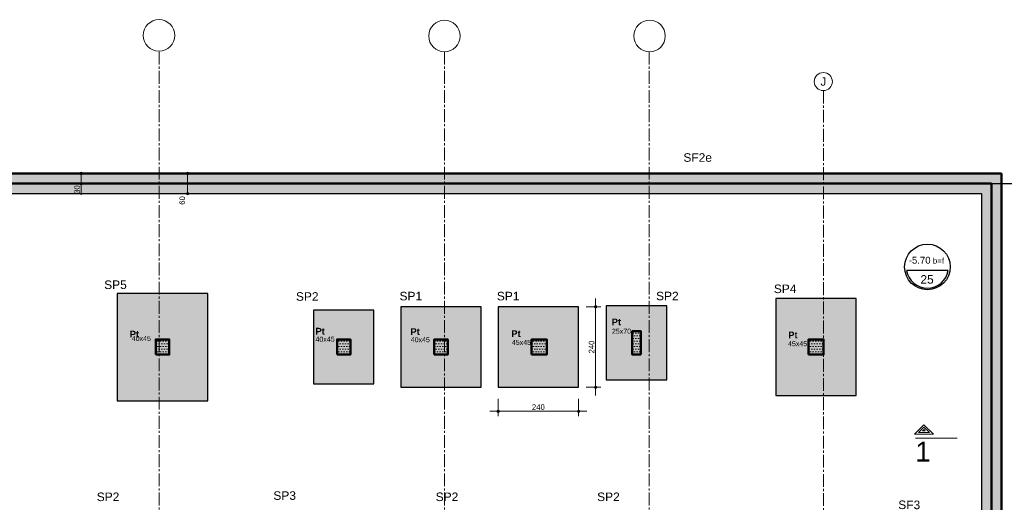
# Model space of a CAD drawing. Header units: millimetres. Extents: x -6159 to 201309, y -25780 to 10326.
# Tile 8 of 128: x -3043 to -109, y -6044 to -4605. Entities that reach past the tile are written whole.
import ezdxf

# ---------------------------------------------------------------- set-up
doc = ezdxf.new("R2010")
doc.units = ezdxf.units.MM
doc.header["$PDMODE"] = 34
doc.header["$PDSIZE"] = 5
doc.linetypes.add('Axes', pattern=[28.575, 19.05, -3.175, 3.175, -3.175])
doc.linetypes.add('Caché', pattern=[9.525, 6.35, -3.175])
doc.layers.get('DEFPOINTS').update_dxf_attribs({"color": 251})
for name, color, linetype, lineweight in [('A-Kube-Axes', 6, 'Axes', 18), ('A-Kube-Cotations', 7, 'Continuous', 9), ('A-Kube-Textes', 3, 'Continuous', 30), ('K_13_C - Trcoupe3', 2, 'Continuous', 20), ('K_6_B2- Semelle ponctuelle (SP)', 3, 'Continuous', 30), ('K_6_B3 - Semelle Filante (SF)', 3, 'Continuous', 30), ('S-Kube-Hachure-Impact', 4, 'Caché', 20), ('S-Kube-Stucture coupée', 1, 'Continuous', 50)]:
    doc.layers.add(name, color=color, linetype=linetype, lineweight=lineweight)
doc.layers.add('S-Kube-Pochage coupé', color=252, linetype='Continuous', transparency=0.5)
doc.layers.add('S-Kube-Pochage vu', color=254, linetype='Continuous', transparency=0.5)
doc.styles.add('Arial', font='arial.ttf')
doc.dimstyles.new('75e', dxfattribs={"dimscale": 7.5, "dimtxt": 2.2, "dimasz": 0.15, "dimexe": 2, "dimexo": 3, "dimgap": 0.5, "dimtad": 1, "dimdec": 1, "dimrnd": 0.5, "dimzin": 12, "dimdsep": 46, "dimtxsty": 'Arial', "dimblk1": 'ROND30', "dimblk2": 'ROND30', "dimsah": 1, "dimcen": 1.5, "dimclrd": 256, "dimclre": 256, "dimclrt": 256, "dimadec": 3, "dimazin": 3, "dimtfac": 1, "dimtdec": 1, "dimtmove": 0, "dimatfit": 0, "dimldrblk": 'ROND30', "dimfxl": 5, "dimfxlon": 1, "dimtolj": 1, "dimtzin": 4, "dimlwd": -1, "dimlwe": -1, "dimarcsym": 0})

# ---------------------------------------------------------------- blocks, each defined once
blk = doc.blocks.new('240014 - AXES S-2  S-1')
at = {"layer": 'A-Kube-Axes', "ltscale": 2}
for points in [[(23465.8, -4701.1), (23465.8, -12920.9)], [(24315.9, -4701.1), (24315.9, -12922.7)], [(24925.9, -4701.1), (24925.9, -12922.7)], [(25445.9, -4817.1), (25445.9, -12922.7)]]:
    blk.add_lwpolyline(points, dxfattribs=at)
at = {"layer": 'A-Kube-Axes', "linetype": 'Continuous'}
for centre, radius in [((23465.5, -4652.4), 46.9), ((24316.1, -4654.2), 46.9), ((24927.3, -4654.2), 46.9), ((25445, -4790.2), 26.9)]:
    blk.add_circle(centre, radius, dxfattribs=at)
at = {"layer": 'A-Kube-Axes', "insert": (25445, -4790), "char_height": 25, "attachment_point": 5, "style": 'Arial'}
blk.add_mtext('J', dxfattribs=at)
blk = doc.blocks.new('ROND30')
blk.add_line((0, 0), (21.6, 0))
for radius in [3.28, 2.67, 2.07, 1.62, 1.02, 0.412]:
    blk.add_circle((0, 0), radius)
blk = doc.blocks.new('*D93')
at = {"layer": 'A-Kube-Cotations', "transparency": 16777216}
for p, q in [((-2859.5, -5064), (-2874.5, -5064)), ((-2859.5, -5062.9), (-2859.5, -5061.7)), ((-2859.5, -5064), (-2859.5, -5094)), ((-2859.5, -5094), (-2874.5, -5094)), ((-2859.5, -5095.1), (-2859.5, -5127.3))]:
    blk.add_line(p, q, dxfattribs=at)
at = {"layer": 'DEFPOINTS', "color": 0, "transparency": 16777216}
for p in [(-2859.5, -5064), (-2859.5, -5094), (-2859.5, -5094)]:
    blk.add_point(p, dxfattribs=at)
at = {"layer": 'A-Kube-Cotations', "transparency": 16777216, "xscale": 1.125, "yscale": 1.125, "zscale": 1.125}
for p, rotation in [((-2859.5, -5064), 270), ((-2859.5, -5094), 90)]:
    blk.add_blockref('ROND30', p, dxfattribs=dict(at, rotation=rotation))
at = {"layer": 'A-Kube-Cotations', "transparency": 16777216, "insert": (-2871.7, -5111.8), "char_height": 16.5, "attachment_point": 5, "rotation": 90, "style": 'Arial'}
blk.add_mtext('\\A1;30', dxfattribs=at)
blk = doc.blocks.new('*D98')
at = {"layer": 'A-Kube-Cotations', "transparency": 16777216}
for p, q in [((-2542.2, -5062.9), (-2542.2, -5061.7)), ((-2542.2, -5064), (-2527.2, -5064)), ((-2542.2, -5064), (-2542.2, -5124)), ((-2542.2, -5124), (-2527.2, -5124)), ((-2542.2, -5125.1), (-2542.2, -5126.2))]:
    blk.add_line(p, q, dxfattribs=at)
at = {"layer": 'DEFPOINTS', "color": 0, "transparency": 16777216}
for p in [(-2545.8, -5064), (-2545.8, -5124), (-2542.2, -5124)]:
    blk.add_point(p, dxfattribs=at)
at = {"layer": 'A-Kube-Cotations', "transparency": 16777216, "xscale": 1.125, "yscale": 1.125, "zscale": 1.125}
for p, rotation in [((-2542.2, -5064), 270), ((-2542.2, -5124), 90)]:
    blk.add_blockref('ROND30', p, dxfattribs=dict(at, rotation=rotation))
at = {"layer": 'A-Kube-Cotations', "transparency": 16777216, "insert": (-2558.2, -5144.3), "char_height": 16.5, "attachment_point": 5, "rotation": 90, "style": 'Arial'}
blk.add_mtext('\\A1;60', dxfattribs=at)
blk = doc.blocks.new('*D110')
at = {"layer": 'A-Kube-Cotations', "transparency": 16777216}
for p, q in [((-1354.6, -5461.3), (-1311.4, -5461.3)), ((-1326.4, -5462.4), (-1326.4, -5700.2)), ((-1354.6, -5701.3), (-1311.4, -5701.3))]:
    blk.add_line(p, q, dxfattribs=at)
at = {"layer": 'DEFPOINTS', "color": 0, "transparency": 16777216}
for p in [(-1377.1, -5461.3), (-1377.1, -5701.3), (-1326.4, -5701.3)]:
    blk.add_point(p, dxfattribs=at)
at = {"layer": 'A-Kube-Cotations', "transparency": 16777216, "xscale": 1.125, "yscale": 1.125, "zscale": 1.125}
for p, rotation in [((-1326.4, -5461.3), 90), ((-1326.4, -5701.3), 270)]:
    blk.add_blockref('ROND30', p, dxfattribs=dict(at, rotation=rotation))
at = {"layer": 'A-Kube-Cotations', "transparency": 16777216, "insert": (-1338.6, -5581.3), "char_height": 16.5, "attachment_point": 5, "rotation": 90, "style": 'Arial'}
blk.add_mtext('\\A1;240', dxfattribs=at)
blk = doc.blocks.new('*D111')
at = {"layer": 'A-Kube-Cotations', "transparency": 16777216}
for p, q in [((-1617.1, -5735.3), (-1617.1, -5787.8)), ((-1377.1, -5735.3), (-1377.1, -5787.8)), ((-1616, -5772.8), (-1378.2, -5772.8))]:
    blk.add_line(p, q, dxfattribs=at)
at = {"layer": 'DEFPOINTS', "color": 0, "transparency": 16777216}
for p in [(-1617.1, -5701.3), (-1377.1, -5701.3), (-1377.1, -5772.8)]:
    blk.add_point(p, dxfattribs=at)
at = {"layer": 'A-Kube-Cotations', "transparency": 16777216, "xscale": 1.125, "yscale": 1.125, "zscale": 1.125, "rotation": 180}
blk.add_blockref('ROND30', (-1617.1, -5772.8), dxfattribs=at)
at = {"layer": 'A-Kube-Cotations', "transparency": 16777216, "xscale": 1.125, "yscale": 1.125, "zscale": 1.125}
blk.add_blockref('ROND30', (-1377.1, -5772.8), dxfattribs=at)
at = {"layer": 'A-Kube-Cotations', "transparency": 16777216, "insert": (-1497.1, -5760.6), "char_height": 16.5, "attachment_point": 5, "style": 'Arial'}
blk.add_mtext('\\A1;240', dxfattribs=at)
blk = doc.blocks.new('*U3')
at = {"layer": 'A-Kube-Textes'}
blk.add_line((36.5, -6.3), (-36.5, -6.3), dxfattribs=at)
blk.add_circle((0, 0), 40, dxfattribs=at)
blk.add_arc((0, 0), 37, 189.8569, 350.1431, dxfattribs=at)
blk = doc.blocks.new('A$C1b4f906e')
h = blk.add_hatch()
h.set_pattern_fill('DOTS', color=256, scale=5)
h.paths.add_polyline_path([(5050, -4017.1), (5050, -3634.4), (4029.5, -3634.4), (4029.5, -3614.4), (5050, -3614.4), (5050, -1059.8), (4550, -1059.8), (4549.5, -3169.9), (4529.5, -3169.9), (4530, -1540.1), (4280, -1539.4), (4280, -1039.8), (4300, -1039.8), (4300, -1302.3), (4530, -1302.3), (4530, -1039.8), (5050, -1039.9), (5050, -30), (530, -30), (530, -399.3), (510, -399.3), (510, -30), (30, -30), (30, -510), (510, -510), (510, -500.3), (530, -500.3), (530, -530), (30, -530), (30, -4017.1), (0, -4017.1), (0, 0), (5080, 0), (5080, -4017.1)])
h.paths.add_polyline_path([(4300, -1322.3), (4530, -1322.3), (4530, -1519.8), (4300, -1519.8)], flags=16)
h = blk.add_hatch()
h.set_pattern_fill('DOTS', color=256, scale=5)
h.paths.add_polyline_path([(2560, -539.8), (2600, -539.8), (2600, -494.8), (2560, -494.8)])
h = blk.add_hatch()
h.set_pattern_fill('DOTS', color=256, scale=5)
h.paths.add_polyline_path([(3100, -539.8), (3140, -539.8), (3140, -494.8), (3100, -494.8)])
h = blk.add_hatch()
h.set_pattern_fill('DOTS', color=256, scale=5)
h.paths.add_polyline_path([(3390, -539.8), (3430, -539.8), (3430, -494.8), (3390, -494.8)])
h = blk.add_hatch()
h.set_pattern_fill('DOTS', color=256, scale=5)
h.paths.add_polyline_path([(3680, -539.8), (3725, -539.8), (3725, -494.8), (3680, -494.8)])
h = blk.add_hatch()
h.set_pattern_fill('DOTS', color=256, scale=5)
h.paths.add_polyline_path([(4005, -539.8), (4005, -469.8), (3980, -469.8), (3980, -539.8)])
h = blk.add_hatch()
h.set_pattern_fill('DOTS', color=256, scale=5)
h.paths.add_polyline_path([(4505, -539.8), (4550, -539.8), (4550, -494.8), (4505, -494.8)])
at = {"ltscale": 3}
for points in [[(5050, -4017.1), (5050, -3634.4), (4029.5, -3634.4), (4029.5, -3614.4), (5050, -3614.4), (5050, -1059.8), (4550, -1059.8), (4549.5, -3169.9), (4529.5, -3169.9), (4530, -1540.1), (4280, -1539.4), (4280, -1039.8), (4300, -1039.8), (4300, -1302.3), (4530, -1302.3), (4530, -1039.8), (5050, -1039.9), (5050, -30), (530, -30)], [(0, -4017.1), (0, 0), (5080, 0), (5080, -4017.1)]]:
    blk.add_lwpolyline(points, dxfattribs=at)
for points in [[(2560, -539.8), (2600, -539.8), (2600, -494.8), (2560, -494.8)], [(3100, -539.8), (3140, -539.8), (3140, -494.8), (3100, -494.8)], [(3390, -539.8), (3430, -539.8), (3430, -494.8), (3390, -494.8)], [(3680, -539.8), (3725, -539.8), (3725, -494.8), (3680, -494.8)], [(4005, -539.8), (4005, -469.8), (3980, -469.8), (3980, -539.8)], [(4505, -539.8), (4550, -539.8), (4550, -494.8), (4505, -494.8)]]:
    blk.add_lwpolyline(points, close=True, dxfattribs=at)

msp = doc.modelspace()

# ---------------------------------------------------------------- hatches: boundary and pattern name
at = {"layer": 'S-Kube-Pochage coupé'}
h = msp.add_hatch(color=256, dxfattribs=at)
h.dxf.hatch_style = 1
h.paths.add_polyline_path([(-117.123, -5063.982), (-4667.123, -5063.982), (-4667.123, -5093.982), (-147.123, -5093.982), (-117.123, -5093.982)])
h = msp.add_hatch(color=256, dxfattribs=at)
h.dxf.hatch_style = 1
h.paths.add_polyline_path([(-117.123, -5093.982), (-147.123, -5093.982), (-147.349, -8678.371), (-1167.349, -8678.371), (-1167.123, -8698.371), (-147.123, -8698.371), (-147.123, -9081.05), (-117.123, -9081.05)])
h = msp.add_hatch(color=256, dxfattribs=at)
h.dxf.hatch_style = 1
h.paths.add_polyline_path([(-1192.117, -5533.782), (-1217.117, -5533.782), (-1217.117, -5603.782), (-1192.117, -5603.782)])
h = msp.add_hatch(color=256, dxfattribs=at)
h.dxf.hatch_style = 1
h.paths.add_polyline_path([(-2597.117, -5558.782), (-2637.117, -5558.782), (-2637.117, -5603.782), (-2597.117, -5603.782)])
h = msp.add_hatch(color=256, dxfattribs=at)
h.dxf.hatch_style = 1
h.paths.add_polyline_path([(-2057.117, -5558.782), (-2097.117, -5558.782), (-2097.117, -5603.782), (-2057.117, -5603.782)])
h = msp.add_hatch(color=256, dxfattribs=at)
h.dxf.hatch_style = 1
h.paths.add_polyline_path([(-1767.117, -5558.782), (-1807.117, -5558.782), (-1807.117, -5603.782), (-1767.117, -5603.782)])
h = msp.add_hatch(color=256, dxfattribs=at)
h.dxf.hatch_style = 1
h.paths.add_polyline_path([(-1472.117, -5558.782), (-1517.117, -5558.782), (-1517.117, -5603.782), (-1472.117, -5603.782)])
h = msp.add_hatch(color=256, dxfattribs=at)
h.dxf.hatch_style = 1
h.paths.add_polyline_path([(-647.117, -5558.782), (-692.117, -5558.782), (-692.117, -5603.782), (-647.117, -5603.782)])
at = {"layer": 'S-Kube-Pochage vu'}
h = msp.add_hatch(color=256, dxfattribs=at)
h.dxf.hatch_style = 1
h.paths.add_polyline_path([(-147.123, -5093.982), (-4477.123, -5093.982), (-4477.123, -5123.982), (-177.123, -5123.982), (-177.123, -8678.371), (-147.123, -8678.371)])
h = msp.add_hatch(color=256, dxfattribs=at)
h.dxf.hatch_style = 1
h.paths.add_polyline_path([(-2482.117, -5421.282), (-2752.117, -5421.282), (-2752.117, -5741.282), (-2482.117, -5741.282)])
h.paths.add_polyline_path([(-2597.117, -5603.782), (-2637.117, -5603.782), (-2637.117, -5558.782), (-2597.117, -5558.782)], flags=16)
h = msp.add_hatch(color=256, dxfattribs=at)
h.dxf.hatch_style = 1
h.paths.add_polyline_path([(-549.617, -5436.282), (-789.617, -5436.282), (-789.617, -5726.282), (-549.617, -5726.282)])
h.paths.add_polyline_path([(-647.117, -5558.782), (-647.117, -5603.782), (-692.117, -5603.782), (-692.117, -5558.782)], flags=16)
h = msp.add_hatch(color=256, dxfattribs=at)
h.dxf.hatch_style = 1
h.paths.add_polyline_path([(-1987.117, -5471.282), (-2167.117, -5471.282), (-2167.117, -5691.282), (-1987.117, -5691.282)])
h.paths.add_polyline_path([(-2097.117, -5603.782), (-2097.117, -5558.782), (-2057.117, -5558.782), (-2057.117, -5603.782)], flags=16)
h = msp.add_hatch(color=256, dxfattribs=at)
h.dxf.hatch_style = 1
h.paths.add_polyline_path([(-1667.117, -5461.282), (-1907.117, -5461.282), (-1907.117, -5701.282), (-1667.117, -5701.282)])
h.paths.add_polyline_path([(-1767.117, -5603.782), (-1807.117, -5603.782), (-1807.117, -5558.782), (-1767.117, -5558.782)], flags=16)
h = msp.add_hatch(color=256, dxfattribs=at)
h.dxf.hatch_style = 1
h.paths.add_polyline_path([(-1377.117, -5461.282), (-1617.117, -5461.282), (-1617.117, -5701.282), (-1377.117, -5701.282)])
h.paths.add_polyline_path([(-1517.117, -5603.782), (-1517.117, -5558.782), (-1472.117, -5558.782), (-1472.117, -5603.782)], flags=16)
h = msp.add_hatch(color=256, dxfattribs=at)
h.dxf.hatch_style = 1
h.paths.add_polyline_path([(-1114.617, -5458.782), (-1294.617, -5458.782), (-1294.617, -5678.782), (-1114.617, -5678.782)])
h.paths.add_polyline_path([(-1217.117, -5603.782), (-1217.117, -5533.782), (-1192.117, -5533.782), (-1192.117, -5603.782)], flags=16)

# ---------------------------------------------------------------- linework, layer by layer
at = {"layer": 'K_13_C - Trcoupe3'}
msp.add_line((-319.881, -5841.136, -10), (-376.45, -5841.136, -10), dxfattribs=at)
at = {"layer": 'K_13_C - Trcoupe3', "elevation": -10}
for points in [[(-376.45, -5841.136), (-348.165, -5812.851)], [(-364.379, -5836.136), (-331.952, -5836.136), (-348.165, -5819.922)], [(-364.379, -5836.136), (-348.165, -5819.922)], [(-352.308, -5831.136), (-344.023, -5831.136), (-348.165, -5826.994)], [(-352.308, -5831.136), (-348.165, -5826.994)], [(-319.69, -5841.327), (-347.974, -5813.043)], [(-249.536, -5852.896), (-373.537, -5852.896)]]:
    msp.add_lwpolyline(points, dxfattribs=at)
at = {"layer": 'K_6_B2- Semelle ponctuelle (SP)'}
for points in [[(-2752.117, -5741.282), (-2482.117, -5741.282), (-2482.117, -5421.282), (-2752.117, -5421.282)], [(-789.617, -5726.282), (-549.617, -5726.282), (-549.617, -5436.282), (-789.617, -5436.282)], [(-2167.117, -5691.282), (-1987.117, -5691.282), (-1987.117, -5471.282), (-2167.117, -5471.282)], [(-1907.117, -5701.282), (-1667.117, -5701.282), (-1667.117, -5461.282), (-1907.117, -5461.282)], [(-1617.117, -5701.282), (-1377.117, -5701.282), (-1377.117, -5461.282), (-1617.117, -5461.282)], [(-1294.617, -5678.782), (-1114.617, -5678.782), (-1114.617, -5458.782), (-1294.617, -5458.782)]]:
    msp.add_lwpolyline(points, close=True, dxfattribs=at)
at = {"layer": 'K_6_B3 - Semelle Filante (SF)'}
for points in [[(-5197.123, -5063.982), (-117.123, -5063.982), (-117.123, -12876.239), (-777.068, -12876.239), (-4946.156, -10755.16), (-4833.41, -10533.627), (-5197.123, -10348.583), (-5197.123, -5063.982)], [(-177.123, -6138.789), (-177.123, -12816.239), (-762.682, -12816.239), (-4865.465, -10728.894), (-4752.719, -10507.36), (-5137.123, -10311.79), (-5137.123, -5123.982), (-177.123, -5123.982), (-177.123, -6088.789)]]:
    msp.add_lwpolyline(points, dxfattribs=at)
at = {"layer": 'S-Kube-Pochage coupé'}
msp.add_lwpolyline([(-147.123, -5093.982), (53.636, -5093.982)], dxfattribs=at)
at = {"layer": 'S-Kube-Stucture coupée'}
for points in [[(-5197.218, -9081.05), (-5197.123, -5063.982), (-117.123, -5063.982), (-117.123, -8673.131), (-117.123, -9090.067)], [(-4476.91, -5093.982), (-147.123, -5093.982), (-147.123, -6104.017)]]:
    msp.add_lwpolyline(points, dxfattribs=at)
for points in [[(-1192.117, -5603.782), (-1192.117, -5533.782), (-1217.117, -5533.782), (-1217.117, -5603.782)], [(-2637.117, -5603.782), (-2597.117, -5603.782), (-2597.117, -5558.782), (-2637.117, -5558.782)], [(-2097.117, -5603.782), (-2057.117, -5603.782), (-2057.117, -5558.782), (-2097.117, -5558.782)], [(-1807.117, -5603.782), (-1767.117, -5603.782), (-1767.117, -5558.782), (-1807.117, -5558.782)], [(-1517.117, -5603.782), (-1472.117, -5603.782), (-1472.117, -5558.782), (-1517.117, -5558.782)], [(-692.117, -5603.782), (-647.117, -5603.782), (-647.117, -5558.782), (-692.117, -5558.782)]]:
    msp.add_lwpolyline(points, close=True, dxfattribs=at)

# ---------------------------------------------------------------- block references
at = {"linetype": 'Continuous', "xscale": 1.7, "yscale": 1.7, "zscale": 1.7}
msp.add_blockref('*U3', (-337.7, -5342.499), dxfattribs=at)
at = {"layer": 'A-Kube-Axes'}
msp.add_blockref('240014 - AXES S-2  S-1', (-26093.007, 0.2), dxfattribs=at)
at = {"layer": 'S-Kube-Hachure-Impact'}
msp.add_blockref('A$C1b4f906e', (-5197.123, -5063.982), dxfattribs=at)

# ---------------------------------------------------------------- texts
at = {"layer": 'A-Kube-Textes', "style": 'Arial'}
for s, insert, char_height, attachment_point in [('SF2e', (-979.759, -5016.481), 25.5, 6), ('{\\H0.8x;-5.70\\H0.83334x; b=f}', (-340.737, -5333.013), 25.5, 8), ('25', (-338.84, -5392.775), 25.5, 8), ('SP5', (-2723.553, -5395.796), 25.5, 6), ('SP4', (-728.013, -5407.974), 25.5, 6), ('SP2', (-2152.165, -5430.798), 25.5, 6), ('SP1', (-1843.485, -5429.679), 25.5, 6), ('SP1', (-1553.485, -5429.679), 25.5, 6), ('SP2', (-1078.99, -5429.387), 25.5, 6), ('{\\fArial|b1|i0|c0|p34;Pt}', (-1250.795, -5506.681), 20, 6), ('{\\fArial|b1|i0|c0|p34;Pt}', (-2686.833, -5542.879), 20, 6), ('{\\fArial|b1|i0|c0|p34;Pt}', (-2133.477, -5534.211), 20, 6), ('{\\fArial|b1|i0|c0|p34;Pt}', (-1850.179, -5535.483), 20, 6), ('{\\fArial|b1|i0|c0|p34;Pt}', (-1549.957, -5541.475), 20, 6), ('25x70', (-1277.786, -5534.335), 15, 4), ('{\\fArial|b1|i0|c0|p34;Pt}', (-724.619, -5545.555), 20, 6), ('40x45', (-2708.83, -5555.802), 15, 4), ('40x45', (-2161.188, -5558.133), 15, 4), ('40x45', (-1877.449, -5559.526), 15, 4), ('45x45', (-1575.932, -5567.767), 15, 4), ('45x45', (-753.073, -5571.419), 15, 4), ('SP2', (-2745.719, -6028.05), 25.5, 6), ('SP3', (-2219.364, -6024.389), 25.5, 6), ('SP2', (-1735.719, -6028.05), 25.5, 6), ('SP2', (-1254.671, -6028.05), 25.5, 6)]:
    msp.add_mtext(s, dxfattribs=dict(at, insert=insert, char_height=char_height, attachment_point=attachment_point))
at = {"layer": 'A-Kube-Textes', "insert": (-359.321, -6052.206), "char_height": 25.5, "attachment_point": 6, "rotation": 359.67507, "style": 'Arial'}
msp.add_mtext('SF3', dxfattribs=at)
at = {"layer": 'K_13_C - Trcoupe3', "insert": (-373.779, -5863.636, -10), "char_height": 59.091, "attachment_point": 1, "style": 'Arial'}
msp.add_mtext_dynamic_manual_height_columns('1', width=107.85864, gutter_width=295.454, heights=[0], dxfattribs=at)

# ---------------------------------------------------------------- dimensions: what is measured, and where the dimension line sits
at = {"layer": 'A-Kube-Cotations'}
for base, p1, p2, picture, middle in [((-2859.521, -5093.982), (-2859.521, -5063.982), (-2859.521, -5093.982), '*D93', (-2871.701, -5111.766)), ((-1326.417, -5701.282), (-1377.117, -5461.282), (-1377.117, -5701.282), '*D110', (-1338.591, -5581.282))]:
    dim = msp.add_linear_dim(base=base, p1=p1, p2=p2, angle=90, dimstyle='75e', dxfattribs=at)
    dim.commit()
    dim.dimension.update_dxf_attribs({"geometry": picture, "text_midpoint": middle})
dim = msp.add_linear_dim(base=(-2542.151, -5123.982), p1=(-2545.848, -5063.982), p2=(-2545.848, -5123.982), angle=90, dimstyle='75e', override={"dimtmove": 2}, dxfattribs=at)
dim.commit()
dim.dimension.update_dxf_attribs({"geometry": '*D98', "text_midpoint": (-2558.25, -5144.263), "dimtype": 160})
dim = msp.add_linear_dim(base=(-1377.117, -5772.816), p1=(-1617.117, -5701.282), p2=(-1377.117, -5701.282), dimstyle='75e', dxfattribs=at)
dim.commit()
dim.dimension.update_dxf_attribs({"geometry": '*D111', "text_midpoint": (-1497.117, -5760.641)})

doc.saveas('drawing.dxf')
